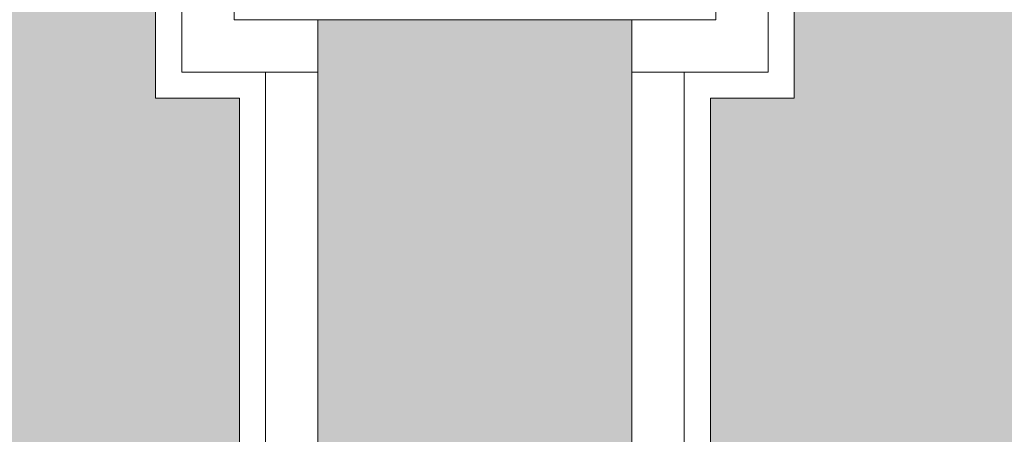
# Model space of a CAD drawing. Header units: millimetres. Extents: x 5980700 to 6194397, y -12939 to 2351883.
# Tile 43 of 124: x 6032048 to 6032612, y -8707 to -8469. Entities that reach past the tile are written whole.
import ezdxf

# ---------------------------------------------------------------- set-up
doc = ezdxf.new("R2010")
doc.units = ezdxf.units.MM
for name, color, linetype, lineweight in [('A-FLOR-PATT', 8, 'Continuous', 18), ('A-WALL', 113, 'Continuous', 18), ('A-WALL-PATT', 111, 'Continuous', 25)]:
    doc.layers.add(name, color=color, linetype=linetype, lineweight=lineweight)
pattern_1 = [(49.99999999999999, (0, 0), (728.73650110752, -63.75582262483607), [76.2, -838.2]), (355, (0, 0), (-140.9716152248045, 764.2276025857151), [60.96, -670.56]), (100.451, (60.728, -5.313), (587.770006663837, 700.4667512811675), [64.76, -712.36]), (46.184, (0, 203.2), (1084.316239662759, -168.1709612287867), [114.3, -1257.3]), (96.636, (90.36, 189.186), (949.6099128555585, 989.7098464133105), [97.14, -1068.54]), (351.184, (0, 203.2), (949.620552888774, 989.7011531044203), [91.44, -1005.84]), (21, (101.6, 152.4), (606.4578690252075, -409.0605652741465), [76.2, -838.2]), (326, (101.6, 152.4), (247.208340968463, 736.752917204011), [60.96, -670.56]), (71.45100000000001, (152.138, 118.312), (853.6682507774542, 327.6854711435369), [64.76, -712.36]), (37.50000000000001, (0, 0), (12.35469342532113, 338.2201185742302), [33.528, -628.904, 33.528, -647.192, -673.1]), (37.50000000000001, (0, 0), (12.35469342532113, 338.2201185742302), [-1343.152, 33.528, -639.572]), (7.499999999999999, (0, 0), (267.2788744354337, 400.7221270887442), [33.528, -354.584, 33.528, -613.664, -256.54]), (7.499999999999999, (0, 0), (267.2788744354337, 400.7221270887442), [-1035.304, 33.528, -223.012]), (327.5, (-226.568, 0), (542.363331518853, -22.91534459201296), [33.528, -220.472, 33.528, -758.952, -1051.56]), (327.5, (-226.568, 0), (542.363331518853, -22.91534459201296), [-1046.48, 33.528, -1018.032]), (317.5, (-328.168, 0), (592.5169587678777, 101.7071067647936), [33.528, -296.672, 33.528, -492.76, -746.76]), (317.5, (-328.168, 0), (592.5169587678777, 101.7071067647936), [-856.488, 33.528, -713.232])]

# ---------------------------------------------------------------- blocks, each defined once
blk = doc.blocks.new('FX-PNC-PILAR-TP2 - FX-PNC-PILAR-TP01-4296264-PLANTA DE CAIMENTO DE PISOS - TÉRREO')
at = {"layer": 'A-WALL', "color": 130, "lineweight": 9}
for p, q in [((-8304.116646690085, -8212.841821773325), (-8304.116646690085, -8468.841821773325)), ((-8028.116646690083, -8468.841821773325), (-8028.116646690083, -8212.841821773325)), ((-8304.116646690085, -8468.841821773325), (-8172.783904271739, -8468.841821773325)), ((-8172.783904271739, -8468.841821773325), (-8028.116646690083, -8468.841821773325))]:
    blk.add_line(p, q, dxfattribs=at)
blk = doc.blocks.new('BE-PMSa-MOD-ARQ-CONEXAODOFUTURO-EX-000-R_rvt-1-PLANTA DE CAIMENTO DE PISOS - TÉRREO')
at = {"layer": 'A-FLOR-PATT', "lineweight": 5}
h = blk.add_hatch(dxfattribs=at)
h.set_pattern_fill('FP_2', color=135, style=0, pattern_type=2)
h.set_pattern_definition([(0, (0, 0), (812.8, 203.2), [33.528, -576.072, 33.528, -576.072, -3251.2]), (0, (0, 0), (812.8, 203.2), [-1219.2, 33.528, -1185.672, 33.528, -576.072, -1422.4]), (0, (0, 0), (812.8, 203.2), [-3048, 33.528, -372.872, 33.528, -982.472]), (120, (304.8, 101.6), (-582.3763620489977, 602.3054481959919), [33.52799999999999, -576.0719999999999, 33.52799999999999, -576.0719999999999, -3251.199999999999]), (120, (304.8, 101.6), (-582.3763620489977, 602.3054481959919), [-1219.2, 33.52799999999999, -1185.672, 33.52799999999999, -576.0719999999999, -1422.4]), (120, (304.8, 101.6), (-582.3763620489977, 602.3054481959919), [-3048, 33.52799999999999, -372.8719999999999, 33.52799999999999, -982.4719999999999]), (240, (406.4, 508), (-230.4236379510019, -805.5054481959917), [33.528, -576.072, 33.528, -576.072, -3251.2]), (240, (406.4, 508), (-230.4236379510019, -805.5054481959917), [-1219.2, 33.528, -1185.672, 33.528, -576.072, -1422.4]), (240, (406.4, 508), (-230.4236379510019, -805.5054481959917), [-3048, 33.528, -372.872, 33.528, -982.472])])
h.paths.add_polyline_path([(13153.13200708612, -10125.84100563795), (14705.38782324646, -10125.84100563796), (14705.38782324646, -9779.8857164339), (14699.38782324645, -9779.8857164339), (14699.38782324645, -9763.237570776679), (14681.68558745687, -9763.757413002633), (14670.96395493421, -9768.482704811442), (14665.88782324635, -9780.73757077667), (14665.88782324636, -9856.278958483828), (14670.73620676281, -9865.0681674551), (14677.45883342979, -9868.493127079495), (14678.38782324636, -9869.242380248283), (14678.38782324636, -9881.040871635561), (14674.1436913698, -9882.10035906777), (14663.09686027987, -9878.012306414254), (14654.48340806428, -9869.156476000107), (14652.0250349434, -9859.981702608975), (14651.89263271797, -9855.73757077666), (14650.88782324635, -9855.73757077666), (14651.89263271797, -9780.73757077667), (14653.73085252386, -9770.127241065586), (14655.24199762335, -9764.487570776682), (14667.13782324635, -9752.591745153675), (14683.38782324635, -9748.23757077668), (14699.38782324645, -9748.23757077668), (14699.38782324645, -9731.589425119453), (14705.38782324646, -9731.589425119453), (14705.38782324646, -9705.737570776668), (14755.38782324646, -9705.737570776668), (14755.38782324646, -9754.737570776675), (14795.38782324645, -9754.737570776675), (14796.02424042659, -9756.737570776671), (14812.38782324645, -9756.737570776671), (14811.36426821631, -9815.737570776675), (14810.34779546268, -9815.737570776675), (14811.47778338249, -9818.171971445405), (14811.43015556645, -9819.291362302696), (14811.44856252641, -9820.918341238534), (14827.38782324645, -9827.197475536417), (14827.38782324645, -10125.84100563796), (21231.38515489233, -10125.84100563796), (21231.38515489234, 5919.158994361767), (12003.88515489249, 5918.472013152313), (12003.8851548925, 5447.158205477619), (12268.88333741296, 5447.158205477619), (12268.88333741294, 4674.158994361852), (15653.88333741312, 4674.158994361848), (15653.88333741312, 5447.158205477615), (15923.88333741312, 5447.15820547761), (15923.88333741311, 4674.158994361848), (19999.38682609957, 4674.158994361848), (19999.38682609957, 5447.158205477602), (20269.38682609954, 5447.158205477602), (20269.38682609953, 4280.731645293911), (20299.38682609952, 4280.731645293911), (20298.51487451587, 1530.731645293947), (20269.38682609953, 1530.731645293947), (20269.38682609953, 1143.558994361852), (20299.38682609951, 1143.558994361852), (20298.51487451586, -1606.441005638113), (20269.38682609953, -1606.441005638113), (20269.38682609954, -2040.191005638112), (20299.38682609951, -2040.191005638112), (20298.51487451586, -4790.191005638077), (20269.38682609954, -4790.191005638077), (20269.38682609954, -5273.941005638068), (20299.38682609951, -5273.941005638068), (20298.51487451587, -8023.941005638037), (20269.38682609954, -8023.941005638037), (20269.38682609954, -9308.841005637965), (19999.38682609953, -9308.841005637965), (19999.38682609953, -8513.841794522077), (19913.38333741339, -8513.841794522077), (19913.38333741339, -8347.825683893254), (19635.38599049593, -8347.825683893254), (19635.38599049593, -8377.825683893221), (16285.38599049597, -8376.953732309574), (16285.38599049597, -8347.825683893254), (15971.88333741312, -8347.825683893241), (15971.88333741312, -8513.84179452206), (15921.38515489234, -8513.84179452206), (15921.38515489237, -9312.594001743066), (15651.38515489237, -9312.594001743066), (15651.3851548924, -8513.84179452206), (15603.38515489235, -8513.841794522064), (15603.38515489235, -8377.825683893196), (12316.88333741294, -8377.82568389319), (12316.88333741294, -8513.841794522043), (12268.88333741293, -8513.841794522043), (12268.88333741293, -9312.59400174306), (11998.88333741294, -9312.59400174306), (11998.88333741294, -8513.841794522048), (11950.88333741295, -8513.841794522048), (11950.88333741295, -8347.825683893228), (11867.63333741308, -8347.825683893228), (11867.63333741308, -8377.82568389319), (8517.633337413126, -8376.953732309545), (8517.633337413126, -8347.825683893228), (8434.383337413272, -8347.825683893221), (8434.383337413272, -8468.841794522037), (8419.38333741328, -8468.841794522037), (8419.38333741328, -8498.841794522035), (8434.383337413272, -8498.841794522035), (8434.383337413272, -8513.841794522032), (8386.383337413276, -8513.841794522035), (8386.383337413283, -9312.594001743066), (8116.383337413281, -9312.594001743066), (8116.383337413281, -9125.841005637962), (2121.38333741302, -9125.841005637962), (2121.38333741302, -9312.594001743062), (1851.383337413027, -9312.594001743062), (1851.383337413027, -9125.841005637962), (-4143.616662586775, -9125.841005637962), (-4143.616662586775, -9312.594001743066), (-4413.616662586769, -9312.594001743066), (-4413.616662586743, -8513.841794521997), (-4461.61666258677, -8513.841794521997), (-4461.61666258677, -8498.841794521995), (-4446.616662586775, -8498.841794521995), (-4446.616662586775, -8468.841794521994), (-4461.61666258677, -8468.841794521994), (-4461.61666258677, -8347.825683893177), (-4547.366662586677, -8347.825683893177), (-4547.366662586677, -8377.825683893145), (-7897.36666258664, -8376.953732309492), (-7897.36666258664, -8347.825683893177), (-7983.116662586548, -8347.825683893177), (-7983.116662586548, -8513.841794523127), (-8031.114845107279, -8513.841794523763), (-8031.114845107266, -9308.841005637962), (-8301.114845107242, -9308.841005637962), (-8301.114845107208, -8513.84179452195), (-8349.116662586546, -8513.841794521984), (-8349.116662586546, -8347.825683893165), (-8354.864845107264, -8347.825683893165), (-8354.864845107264, -8377.825683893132), (-11704.86484510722, -8376.953732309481), (-11704.86484510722, -8347.825683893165), (-11710.61666258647, -8347.825683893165), (-11710.61666258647, -8513.841794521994), (-11758.61484510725, -8513.841794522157), (-11758.61484510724, -9308.841005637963), (-12028.61484510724, -9308.841005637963), (-12028.61484510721, -8513.841794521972), (-12076.61666258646, -8513.841794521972), (-12076.61666258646, -8347.825683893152), (-12498.61666258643, -8347.825683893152), (-12498.61666258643, -8377.82568389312), (-15848.61666258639, -8376.953732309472), (-15848.61666258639, -8347.825683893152), (-16270.61666258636, -8347.82568389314), (-16270.61666258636, -8513.841794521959), (-16356.6158860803, -8513.84179452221), (-16356.61588608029, -9308.841005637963), (-16626.61588608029, -9308.841005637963), (-16626.61588608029, -7987.079408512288), (-16656.61588608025, -7987.079408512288), (-16655.74393449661, -5237.079408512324), (-16626.61588608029, -5237.079408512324), (-16626.61588608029, -4803.341005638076), (-16656.61588608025, -4803.341005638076), (-16655.7439344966, -2053.341005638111), (-16626.61588608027, -2053.341005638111), (-16626.61588608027, -1620.841794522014), (-16656.61588608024, -1620.841794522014), (-16655.74393449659, 1129.158205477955), (-16626.61588608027, 1129.158205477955), (-16626.61588608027, 1534.158205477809), (-16656.61588608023, 1534.158205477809), (-16655.74393449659, 4284.158205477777), (-16626.61588608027, 4284.158205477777), (-16626.61588608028, 5479.158994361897), (-16356.61588608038, 5479.158994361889), (-16356.61588608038, 4674.158994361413), (-12028.61666258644, 4674.158994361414), (-12028.61666258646, 5447.158205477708), (-11733.61666258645, 5446.941285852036), (-11733.61666258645, 4674.158994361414), (-8301.114845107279, 4674.158994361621), (-8301.114845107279, 5447.158205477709), (-8031.114845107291, 5447.158205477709), (-8031.114845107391, 5919.158994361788), (-17588.61484510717, 5919.158994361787), (-17588.6148451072, -10125.84100563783), (8442.166919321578, -10125.84100563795)])
h.paths.add_polyline_path([(14664.88301377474, -9780.73757077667), (14665.63226694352, -9779.779781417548), (14664.44050548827, -9775.73581322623)])
h.paths.add_polyline_path([(-16089.6590788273, -8758.10531785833), (-16115.54098333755, -8754.697900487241), (-16139.6590788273, -8744.707858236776), (-16160.36975694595, -8728.815995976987), (-16176.26161920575, -8708.105317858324), (-16186.2516614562, -8683.987222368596), (-16189.6590788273, -8658.105317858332), (-16186.2516614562, -8632.223413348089), (-16176.26161920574, -8608.105317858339), (-16160.36975694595, -8587.39463973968), (-16139.6590788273, -8571.502777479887), (-16115.54098333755, -8561.512735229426), (-16089.6590788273, -8558.105317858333), (-16063.77717431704, -8561.512735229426), (-16039.65907882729, -8571.502777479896), (-16018.94840070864, -8587.394639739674), (-16003.05653844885, -8608.105317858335), (-15993.06649619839, -8632.22341334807), (-15989.6590788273, -8658.105317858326), (-15993.06649619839, -8683.987222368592), (-16003.05653844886, -8708.10531785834), (-16018.94840070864, -8728.815995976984), (-16039.65907882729, -8744.707858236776), (-16063.77717431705, -8754.697900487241)])
h.paths.add_polyline_path([(19732.71217533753, -8754.668450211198), (19706.83027082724, -8751.260990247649), (19682.71217533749, -8741.270823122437), (19660.00862136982, -8722.781563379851), (19646.10963495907, -8704.667825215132), (19636.11959270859, -8680.54942825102), (19632.71217533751, -8648.664394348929), (19632.71217533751, -8622.782813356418), (19636.11959270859, -8596.901232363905), (19646.10963495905, -8572.783438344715), (19662.00149721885, -8552.073019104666), (19682.71217533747, -8536.181355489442), (19706.83027082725, -8526.191438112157), (19732.7121753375, -8522.784063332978), (19758.59407984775, -8526.191438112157), (19782.71217533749, -8536.181355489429), (19803.42285345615, -8552.073019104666), (19819.31471571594, -8572.783438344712), (19829.30475796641, -8596.901232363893), (19832.7121753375, -8628.39034617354), (19832.7121753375, -8654.66720021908), (19827.88084468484, -8683.987101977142), (19816.67739151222, -8708.104895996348), (19803.42285345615, -8725.378762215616), (19782.71217533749, -8741.27082312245), (19758.59407984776, -8751.260990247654)])
h.paths.add_polyline_path([(15648.38515489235, -8468.841794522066), (15650.88333741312, -8468.841794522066), (15650.88333741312, -8347.825683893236), (15648.38515489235, -8347.825683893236), (15648.38515489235, -8375.919436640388)])
h.paths.add_polyline_path([(-15957.766248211, 4689.65210732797), (-15964.016248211, 4691.326789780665), (-15966.60508297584, 4693.313272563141), (-15969.84032103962, 4698.916869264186), (-15969.84032103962, 4705.387345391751), (-15966.60508297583, 4710.990942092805), (-15961.00148627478, 4714.226180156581), (-15954.53101014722, 4714.226180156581), (-15948.92741344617, 4710.990942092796), (-15945.69217538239, 4705.387345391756), (-15945.69217538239, 4698.916869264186), (-15948.92741344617, 4693.313272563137), (-15954.53101014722, 4690.078034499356)])
h.paths.add_polyline_path([(19572.98503538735, 4699.192323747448), (19566.73503538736, 4700.867006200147), (19564.14620062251, 4702.853488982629), (19560.91096255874, 4708.45708568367), (19560.91096255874, 4714.927561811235), (19564.14620062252, 4720.531158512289), (19569.74979732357, 4723.766396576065), (19576.22027345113, 4723.766396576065), (19581.82387015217, 4720.53115851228), (19585.05910821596, 4714.927561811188), (19585.05910821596, 4708.457085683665), (19581.82387015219, 4702.853488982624), (19576.22027345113, 4699.618250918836)])
h.paths.add_polyline_path([(19732.7121753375, 4730.240264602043), (19706.83027082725, 4733.647681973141), (19682.7121753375, 4743.637724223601), (19662.00149721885, 4759.529586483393), (19646.10963495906, 4780.240264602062), (19636.11959270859, 4804.358360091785), (19632.71217533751, 4830.240264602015), (19636.11959270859, 4856.122169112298), (19646.10963495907, 4880.240264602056), (19662.00149721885, 4900.950942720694), (19682.7121753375, 4916.84280498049), (19706.83027082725, 4926.832847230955), (19732.7121753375, 4930.240264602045), (19758.59407984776, 4926.832847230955), (19782.71217533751, 4916.842804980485), (19803.42285345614, 4900.950942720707), (19819.31471571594, 4880.240264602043), (19829.30475796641, 4856.122169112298), (19832.7121753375, 4830.24026460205), (19829.30475796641, 4804.358360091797), (19819.31471571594, 4780.240264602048), (19803.42285345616, 4759.529586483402), (19782.71217533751, 4743.63772422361), (19758.59407984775, 4733.647681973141)])
h.paths.add_polyline_path([(-16089.6590788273, 4736.408178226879), (-16115.54098333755, 4739.815595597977), (-16139.6590788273, 4749.805637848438), (-16160.36975694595, 4765.697500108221), (-16176.26161920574, 4786.408178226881), (-16186.2516614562, 4810.526273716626), (-16189.6590788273, 4836.408178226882), (-16186.2516614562, 4862.29008273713), (-16176.26161920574, 4886.408178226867), (-16160.36975694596, 4907.118856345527), (-16139.6590788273, 4923.010718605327), (-16115.54098333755, 4933.000760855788), (-16089.6590788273, 4936.408178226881), (-16063.77717431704, 4933.000760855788), (-16039.6590788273, 4923.010718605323), (-16018.94840070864, 4907.118856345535), (-16003.05653844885, 4886.408178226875), (-15993.06649619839, 4862.29008273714), (-15989.6590788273, 4836.408178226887), (-15993.06649619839, 4810.526273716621), (-16003.05653844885, 4786.408178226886), (-16018.94840070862, 4765.697500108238), (-16039.6590788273, 4749.805637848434), (-16063.77717431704, 4739.815595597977)])
at = {"layer": 'A-WALL-PATT', "lineweight": 5}
h = blk.add_hatch(dxfattribs=at)
h.set_pattern_fill('FP_9', color=135, style=0, pattern_type=2)
h.set_pattern_definition(pattern_1)
h.paths.add_polyline_path([(-7998.116662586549, -8498.841794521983), (-7983.116662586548, -8498.841794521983), (-7983.116662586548, -8347.825683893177), (-7998.116662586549, -8347.825683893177), (-7998.116662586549, -8468.84179452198)])
blk.add_hatch(color=57, dxfattribs=at).paths.add_polyline_path([(-8256.114845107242, -9263.84100563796), (-8076.114845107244, -9263.84100563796), (-8076.114845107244, -8468.84179452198), (-8256.114845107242, -8468.84179452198), (-8256.114845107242, -9149.382726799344)])
h = blk.add_hatch(dxfattribs=at)
h.set_pattern_fill('FP_9', color=135, style=0, pattern_type=2)
h.set_pattern_definition(pattern_1)
h.paths.add_polyline_path([(-8031.114845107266, -9308.841005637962), (-8031.114845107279, -8498.841794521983), (-8046.114845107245, -8498.841794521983), (-8046.210887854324, -9293.841005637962), (-8286.114845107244, -9293.841005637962), (-8286.114845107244, -9308.841005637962), (-8046.114845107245, -9308.841005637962)])
at = {"layer": 'A-WALL', "color": 130, "lineweight": 9}
for p, q in [((-8349.116662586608, -8347.825683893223), (-8349.116662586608, -8468.841794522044)), ((-7983.116662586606, -8468.841794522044), (-7983.116662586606, -8347.825683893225)), ((-8349.116662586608, -8468.841794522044), (-8349.116662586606, -8498.841794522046)), ((-7983.116662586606, -8498.841794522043), (-7983.116662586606, -8468.841794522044)), ((-8349.116662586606, -8498.841794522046), (-8349.116662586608, -8513.841794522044)), ((-7983.116662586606, -8513.841794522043), (-7983.116662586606, -8498.841794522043)), ((-8349.116662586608, -8513.841794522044), (-8301.114845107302, -8513.841794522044)), ((-8301.114845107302, -8513.841794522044), (-8301.114845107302, -9308.841005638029)), ((-8031.114845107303, -9308.841005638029), (-8031.114845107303, -8513.841794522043)), ((-8031.114845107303, -8513.841794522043), (-7983.116662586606, -8513.841794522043))]:
    blk.add_line(p, q, dxfattribs=at)
at = {"layer": 'A-WALL', "color": 90, "lineweight": 5}
for p, q in [((-8334.116662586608, -8347.825683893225), (-8334.116662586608, -8468.841794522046)), ((-8304.116662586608, -8468.841794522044), (-8304.116662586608, -8347.825683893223)), ((-8028.116662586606, -8347.825683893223), (-8028.116662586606, -8468.841794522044)), ((-7998.116662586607, -8347.825683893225), (-7998.116662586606, -8468.841794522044)), ((-8334.116662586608, -8498.841794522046), (-8334.116662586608, -8468.841794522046)), ((-8301.114845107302, -8468.841794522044), (-8304.116662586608, -8468.841794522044)), ((-8256.114845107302, -8498.841794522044), (-8256.114845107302, -8468.841794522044)), ((-8256.114845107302, -8468.841794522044), (-8256.114845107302, -8498.841794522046)), ((-8076.114845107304, -8498.841794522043), (-8076.114845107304, -8468.841794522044)), ((-8076.114845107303, -8498.841794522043), (-8076.114845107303, -8468.841794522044)), ((-8028.116662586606, -8468.841794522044), (-8031.114845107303, -8468.841794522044)), ((-7998.116662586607, -8468.841794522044), (-7998.116662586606, -8498.841794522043)), ((-8334.116662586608, -8498.841794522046), (-8301.114845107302, -8498.841794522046)), ((-8286.114845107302, -8498.841794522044), (-8301.114845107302, -8498.841794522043)), ((-8286.114845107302, -9293.841005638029), (-8286.114845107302, -8498.841794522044)), ((-8256.114845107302, -8498.841794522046), (-8286.114845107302, -8498.841794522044)), ((-8256.114845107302, -9263.841005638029), (-8256.114845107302, -8498.841794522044)), ((-8076.114845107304, -9263.841005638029), (-8076.114845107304, -8498.841794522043)), ((-8046.114845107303, -8498.841794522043), (-8076.114845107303, -8498.841794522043)), ((-8046.114845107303, -9293.841005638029), (-8046.114845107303, -8498.841794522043)), ((-8031.114845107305, -8498.841794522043), (-8046.114845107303, -8498.841794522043)), ((-7998.116662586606, -8498.841794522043), (-8031.114845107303, -8498.841794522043))]:
    blk.add_line(p, q, dxfattribs=at)
at = {"layer": 'A-WALL', "color": 250, "lineweight": 5}
for p, q in [((-8172.783920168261, -8468.841794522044), (-8256.114845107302, -8468.841794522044)), ((-8076.114845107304, -8468.841794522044), (-8172.783920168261, -8468.841794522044))]:
    blk.add_line(p, q, dxfattribs=at)
blk.add_blockref('FX-PNC-PILAR-TP2 - FX-PNC-PILAR-TP01-4296264-PLANTA DE CAIMENTO DE PISOS - TÉRREO', (-1.589655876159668e-05, 2.72512435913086e-05), dxfattribs=at)

msp = doc.modelspace()

# ---------------------------------------------------------------- block references
at = {"lineweight": 5}
msp.add_blockref('BE-PMSa-MOD-ARQ-CONEXAODOFUTURO-EX-000-R_rvt-1-PLANTA DE CAIMENTO DE PISOS - TÉRREO', (6040474.816446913, 0), dxfattribs=at)

doc.saveas('drawing.dxf')
